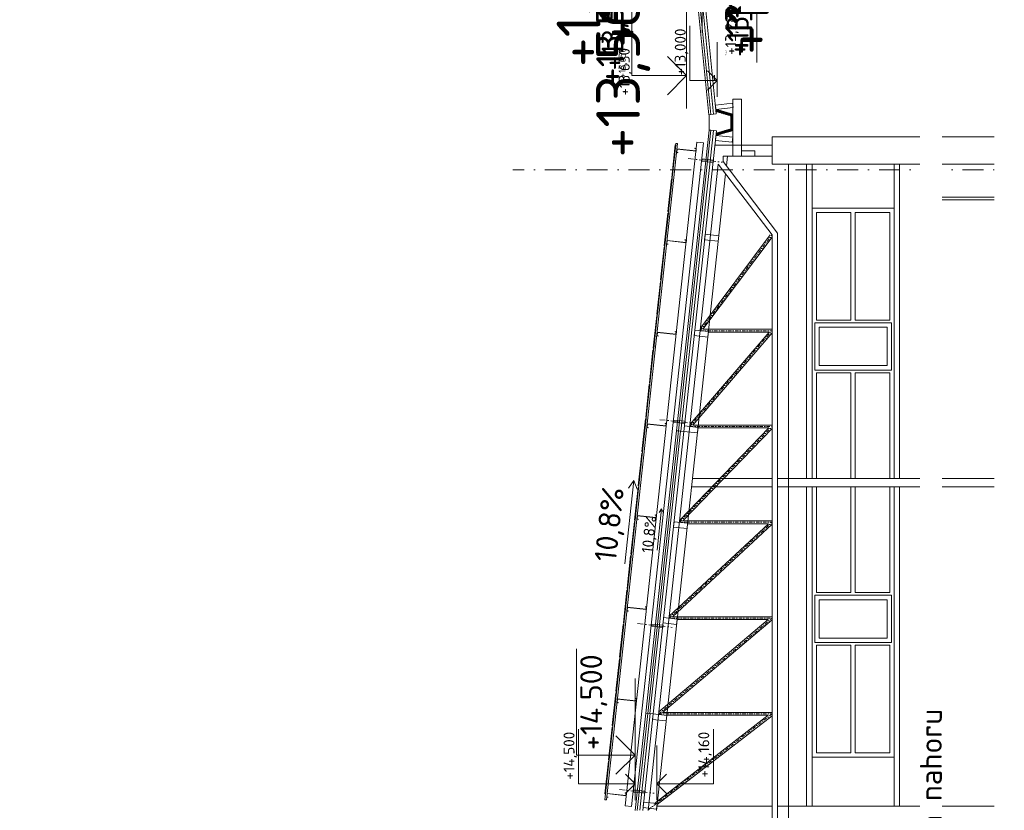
# Model space of a CAD drawing. Header units: millimetres. Extents: x -725694 to 4766210, y -2984614 to 2187451.
# Tile 61 of 256: x 193233 to 211205, y 11700 to 26142. Entities that reach past the tile are written whole.
import ezdxf
from ezdxf import colors
from ezdxf.entities.mleader import LeaderData, LeaderLine
from ezdxf.enums import TextEntityAlignment as Align
from ezdxf.math import Vec2, Vec3

# ---------------------------------------------------------------- set-up
doc = ezdxf.new("R2010")
doc.units = ezdxf.units.MM
for name, pattern in [('CENTERX2', [101.6, 63.5, -12.7, 12.7, -12.7]), ('DASHDOT', [25.4, 12.7, -6.35, 0, -6.35]), ('DIVIDE', [31.75, 12.7, -6.35, 0, -6.35, 0, -6.35])]:
    doc.linetypes.add(name, pattern=pattern)
for name, color, linetype in [('0 @ 1', 7, 'Continuous'), ('0 @ 10', 7, 'Continuous'), ('0 @ 100', 7, 'Continuous'), ('0 @ 200', 7, 'Continuous'), ('0 @ 250 (1)', 7, 'Continuous'), ('0 @ 250 (2)', 7, 'Continuous'), ('0 @ 400', 7, 'Continuous')]:
    doc.layers.add(name, color=color, linetype=linetype)
for name, color, linetype, lineweight in [('A99_FVE_řez', 7, 'Continuous', 5), ('A99_N_kce-pohl', 7, 'Continuous', 9), ('A99_N_kce-rez-sil', 7, 'Continuous', 18), ('A99_N_koty-10-vysk', 7, 'Continuous', 9), ('A99_N_koty-100', 7, 'Continuous', 9), ('A99_N_koty-200-vysk', 7, 'Continuous', 9), ('A99_N_koty-50-vysk', 7, 'Continuous', 9), ('A99_N_koty-vysk', 7, 'Continuous', 9), ('A99_N_sraf', 7, 'Continuous', 0), ('A99_N_txt-popis-50', 7, 'Continuous', 9), ('A99_N_txt-popis-50 @ 200', 7, 'Continuous', 9), ('A99_S_kce-pohl', 7, 'Continuous', 5), ('A99_S_kce-rez-sil', 7, 'Continuous', 15), ('A99_S_osy', 7, 'CENTERX2', 5), ('A99_S_sraf', 7, 'Continuous', 9), ('PBS - odstupy', 1, 'DIVIDE', 30)]:
    doc.layers.add(name, color=color, linetype=linetype, lineweight=lineweight)
doc.styles.add('A99_kota', font='isocpeur.ttf', dxfattribs={"height": 2})
doc.styles.add('A99_popis', font='isocpeur.ttf')
doc.styles.add('ad_popis 100', font='isocpeur.ttf', dxfattribs={"height": 200})
doc.linetypes.add('IZOLACE', pattern='A,0.00254,-2.54,[134,ltypeshp.shx,S=2.54,R=0,X=-2.54,Y=0],-5.08,[134,ltypeshp.shx,S=2.54,R=180,X=2.54,Y=0],-2.54', length=10.16254)

# ---------------------------------------------------------------- blocks, each defined once
blk = doc.blocks.new('*U116')
at = {"color": 0, "linetype": 'ByBlock', "lineweight": -2}
blk.add_line((-3, 0), (7, 0), dxfattribs=at)
for points in [[(-1.75, -1.75), (0, 0), (1.75, -1.75)], [(0, 0), (0, -10.3), (0, -10.3), (10, -10.3)]]:
    blk.add_lwpolyline(points, dxfattribs=at)
at = {"color": 0, "linetype": 'ByBlock', "lineweight": -2, "style": 'A99_kota'}
for tag, p in [('VYSKA', (9.5, -7.55)), ('POPIS', (9.5, -10.8))]:
    blk.add_attdef(tag, text='', height=2, dxfattribs=at).set_placement(p, align=Align.TOP_RIGHT)
blk = doc.blocks.new('*U114')
at = {"color": 0, "linetype": 'ByBlock', "lineweight": -2}
blk.add_line((-3, 0), (7, 0), dxfattribs=at)
for points in [[(0, 0), (0, 5), (0, 5), (10, 5)], [(-1.75, 1.75), (0, 0), (1.75, 1.75)]]:
    blk.add_lwpolyline(points, dxfattribs=at)
at = {"color": 0, "linetype": 'ByBlock', "lineweight": -2, "style": 'A99_kota'}
for tag, p in [('VYSKA', (9.5, 7.75)), ('POPIS', (9.5, 4.5))]:
    blk.add_attdef(tag, text='', height=2, dxfattribs=at).set_placement(p, align=Align.TOP_RIGHT)
blk = doc.blocks.new('*U115')
at = {"color": 0, "linetype": 'ByBlock', "lineweight": -2}
blk.add_line((-3, 0), (7, 0), dxfattribs=at)
for points in [[(0, 0), (0, 10.3), (0, 10.3), (10, 10.3)], [(-1.75, 1.75), (0, 0), (1.75, 1.75)]]:
    blk.add_lwpolyline(points, dxfattribs=at)
at = {"color": 0, "linetype": 'ByBlock', "lineweight": -2, "style": 'A99_kota'}
for tag, p in [('VYSKA', (9.5, 13.05)), ('POPIS', (9.5, 9.8))]:
    blk.add_attdef(tag, text='', height=2, dxfattribs=at).set_placement(p, align=Align.TOP_RIGHT)
blk = doc.blocks.new('*U210')
at = {"color": 0, "linetype": 'ByBlock', "lineweight": -2}
blk.add_line((-3, 0), (7, 0), dxfattribs=at)
for points in [[(0, 0), (0, 5.35), (0, 5.35), (9.7, 5.35)], [(-1.75, 1.75), (0, 0), (1.75, 1.75)]]:
    blk.add_lwpolyline(points, dxfattribs=at)
at = {"color": 0, "linetype": 'ByBlock', "lineweight": -2, "style": 'A99_kota'}
blk.add_attdef('POPIS', text='', height=2, rotation=360, dxfattribs=at).set_placement((9.2, 5.85), align=Align.BOTTOM_RIGHT)
blk.add_attdef('VYSKA', text='', height=2, rotation=360, dxfattribs=at).set_placement((9.2, 4.6), align=Align.TOP_RIGHT)
blk = doc.blocks.new('*U6334')
at = {"layer": 'A99_N_koty-200-vysk', "lineweight": 5}
ref = blk.add_blockref('*U210', (204465, 12710), dxfattribs=dict(at, xscale=200, yscale=200, zscale=200, rotation=90.00000000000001))
ref.add_attrib('VYSKA', '+14,500', dxfattribs={"layer": '0 @ 400', "color": 0, "linetype": 'ByBlock', "lineweight": -2, "height": 800, "rotation": 90, "style": 'A99_kota'}).set_placement((202840, 165), align=Align.TOP_RIGHT)
ref = blk.add_blockref('*U210', (204465, 12710), dxfattribs=dict(at, xscale=200, yscale=200, zscale=200, rotation=90.00000000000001))
ref.add_attrib('VYSKA', '+14,500', dxfattribs={"layer": '0 @ 250 (1)', "color": 0, "linetype": 'ByBlock', "lineweight": -2, "height": 500, "rotation": 90, "style": 'A99_kota'}).set_placement((203200, 165), align=Align.TOP_RIGHT)
ref = blk.add_blockref('*U210', (204465, 12710), dxfattribs=dict(at, xscale=200, yscale=200, zscale=200, rotation=90.00000000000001))
ref.add_attrib('VYSKA', '+14,500', dxfattribs={"layer": '0 @ 250 (2)', "color": 0, "linetype": 'ByBlock', "lineweight": -2, "height": 500, "rotation": 90, "style": 'A99_kota'}).set_placement((203200, 165), align=Align.TOP_RIGHT)
ref = blk.add_blockref('*U210', (204465, 12710), dxfattribs=dict(at, xscale=200, yscale=200, zscale=200, rotation=90.00000000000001))
ref.add_attrib('VYSKA', '+14,500', dxfattribs={"layer": '0 @ 200', "color": 0, "linetype": 'ByBlock', "lineweight": -2, "height": 400, "rotation": 90, "style": 'A99_kota'}).set_placement((203465, 14550), align=Align.TOP_RIGHT)
ref = blk.add_blockref('*U210', (204465, 12710), dxfattribs=dict(at, xscale=200, yscale=200, zscale=200, rotation=90.00000000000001))
ref.add_attrib('VYSKA', '+14,500', dxfattribs={"layer": '0 @ 100', "color": 0, "linetype": 'ByBlock', "lineweight": -2, "height": 200, "rotation": 90, "style": 'A99_kota'}).set_placement((203560, 165), align=Align.TOP_RIGHT)
ref = blk.add_blockref('*U210', (204465, 12710), dxfattribs=dict(at, xscale=200, yscale=200, zscale=200, rotation=90.00000000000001))
ref.add_attrib('VYSKA', '+14,500', dxfattribs={"layer": '0 @ 1', "color": 0, "linetype": 'ByBlock', "lineweight": -2, "height": 2, "rotation": 90, "style": 'A99_kota'}).set_placement((203797, 165), align=Align.TOP_RIGHT)
ref = blk.add_blockref('*U210', (204465, 12710), dxfattribs=dict(at, xscale=200, yscale=200, zscale=200, rotation=90.00000000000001))
ref.add_attrib('VYSKA', '+14,500', dxfattribs={"layer": '0 @ 10', "color": 0, "linetype": 'ByBlock', "lineweight": -2, "height": 20, "rotation": 90, "style": 'A99_kota'}).set_placement((203776, 165), align=Align.TOP_RIGHT)
blk = doc.blocks.new('*U136')
at = {"color": 0, "linetype": 'ByBlock', "lineweight": -2, "style": 'A99_kota'}
for tag, p in [('VYSKA', (9.2, 8.45)), ('POPIS', (9.2, 5.2))]:
    blk.add_attdef(tag, text='', height=2, dxfattribs=at).set_placement(p, align=Align.TOP_RIGHT)
blk = doc.blocks.new('*U6406')
at = {"layer": 'A99_N_koty-200-vysk', "lineweight": 5}
ref = blk.add_blockref('*U136', (204565, 65751), dxfattribs=dict(at, xscale=200, yscale=200, zscale=200, rotation=90.00000000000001))
ref.add_attrib('VYSKA', '+14.400', dxfattribs={"layer": '0 @ 400', "color": 0, "linetype": 'ByBlock', "lineweight": -2, "height": 800, "rotation": 90, "style": 'A99_kota'}).set_placement((203035, 28755), align=Align.TOP_RIGHT)
blk = doc.blocks.new('*U113')
at = {"color": 0, "linetype": 'ByBlock', "lineweight": -2}
blk.add_line((-3, 0), (7, 0), dxfattribs=at)
for points in [[(0, 0), (0, 5), (0, 5), (9.7, 5)], [(-1.75, 1.75), (0, 0), (1.75, 1.75)]]:
    blk.add_lwpolyline(points, dxfattribs=at)
at = {"color": 0, "linetype": 'ByBlock', "lineweight": -2, "style": 'A99_kota'}
for tag, p in [('VYSKA', (9.2, 7.75)), ('POPIS', (9.2, 4.5))]:
    blk.add_attdef(tag, text='', height=2, dxfattribs=at).set_placement(p, align=Align.TOP_RIGHT)
blk = doc.blocks.new('*U6447')
at = {"layer": 'A99_N_koty-200-vysk', "lineweight": 5}
ref = blk.add_blockref('*U113', (205335, 27300), dxfattribs=dict(at, xscale=200, yscale=200, zscale=200, rotation=90.00000000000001))
ref.add_attrib('VYSKA', '+13,630', dxfattribs={"layer": '0 @ 400', "color": 0, "linetype": 'ByBlock', "lineweight": -2, "height": 800, "rotation": 90, "style": 'A99_kota'}).set_placement((203755, 29100), align=Align.TOP_RIGHT)
ref = blk.add_blockref('*U113', (205335, 27300), dxfattribs=dict(at, xscale=200, yscale=200, zscale=200, rotation=90.00000000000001))
ref.add_attrib('VYSKA', '+13,630', dxfattribs={"layer": '0 @ 250 (1)', "color": 0, "linetype": 'ByBlock', "lineweight": -2, "height": 500, "rotation": 90, "style": 'A99_kota'}).set_placement((203755, 29100), align=Align.TOP_RIGHT)
ref = blk.add_blockref('*U113', (205335, 27300), dxfattribs=dict(at, xscale=200, yscale=200, zscale=200, rotation=90.00000000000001))
ref.add_attrib('VYSKA', '+13,630', dxfattribs={"layer": '0 @ 250 (2)', "color": 0, "linetype": 'ByBlock', "lineweight": -2, "height": 500, "rotation": 90, "style": 'A99_kota'}).set_placement((203755, 29100), align=Align.TOP_RIGHT)
ref = blk.add_blockref('*U113', (205335, 27300), dxfattribs=dict(at, xscale=200, yscale=200, zscale=200, rotation=90.00000000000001))
ref.add_attrib('VYSKA', '+13,630', dxfattribs={"layer": '0 @ 100', "color": 0, "linetype": 'ByBlock', "lineweight": -2, "height": 200, "rotation": 90, "style": 'A99_kota'}).set_placement((203755, 29100), align=Align.TOP_RIGHT)
ref = blk.add_blockref('*U113', (205335, 27300), dxfattribs=dict(at, xscale=200, yscale=200, zscale=200, rotation=90.00000000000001))
ref.add_attrib('VYSKA', '+13,630', dxfattribs={"layer": '0 @ 1', "color": 0, "linetype": 'ByBlock', "lineweight": -2, "height": 2, "rotation": 90, "style": 'A99_kota'}).set_placement((203755, 29100), align=Align.TOP_RIGHT)
ref = blk.add_blockref('*U113', (205335, 27300), dxfattribs=dict(at, xscale=200, yscale=200, zscale=200, rotation=90.00000000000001))
ref.add_attrib('VYSKA', '+13,630', dxfattribs={"layer": '0 @ 10', "color": 0, "linetype": 'ByBlock', "lineweight": -2, "height": 20, "rotation": 90, "style": 'A99_kota'}).set_placement((203755, 29100), align=Align.TOP_RIGHT)
ref = blk.add_blockref('*U113', (205335, 27300), dxfattribs=dict(at, xscale=200, yscale=200, zscale=200, rotation=90.00000000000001))
ref.add_attrib('VYSKA', '+13,630', dxfattribs={"layer": '0 @ 200', "color": 0, "linetype": 'ByBlock', "lineweight": -2, "height": 400, "rotation": 90, "style": 'A99_kota'}).set_placement((203785, 29140), align=Align.TOP_RIGHT)
blk = doc.blocks.new('*U6448')
at = {"layer": 'A99_N_koty-50-vysk', "lineweight": 5}
ref = blk.add_blockref('*U113', (205335, 27300), dxfattribs=dict(at, xscale=50, yscale=50, zscale=50, rotation=90.00000000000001))
ref.add_attrib('VYSKA', '+13,630', dxfattribs={"layer": '0 @ 400', "color": 0, "linetype": 'ByBlock', "lineweight": -2, "height": 200, "rotation": 90, "style": 'A99_kota'}).set_placement((204167.5, 25625), align=Align.TOP_RIGHT)
ref = blk.add_blockref('*U113', (205335, 27300), dxfattribs=dict(at, xscale=50, yscale=50, zscale=50, rotation=90.00000000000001))
ref.add_attrib('VYSKA', '+13,630', dxfattribs={"layer": '0 @ 250 (1)', "color": 0, "linetype": 'ByBlock', "lineweight": -2, "height": 125, "rotation": 90, "style": 'A99_kota'}).set_placement((204167.5, 25625), align=Align.TOP_RIGHT)
ref = blk.add_blockref('*U113', (205335, 27300), dxfattribs=dict(at, xscale=50, yscale=50, zscale=50, rotation=90.00000000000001))
ref.add_attrib('VYSKA', '+13,630', dxfattribs={"layer": '0 @ 250 (2)', "color": 0, "linetype": 'ByBlock', "lineweight": -2, "height": 125, "rotation": 90, "style": 'A99_kota'}).set_placement((204167.5, 25625), align=Align.TOP_RIGHT)
ref = blk.add_blockref('*U113', (205335, 27300), dxfattribs=dict(at, xscale=50, yscale=50, zscale=50, rotation=90.00000000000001))
ref.add_attrib('VYSKA', '+13,630', dxfattribs={"layer": '0 @ 100', "color": 0, "linetype": 'ByBlock', "lineweight": -2, "height": 50, "rotation": 90, "style": 'A99_kota'}).set_placement((204167.5, 25625), align=Align.TOP_RIGHT)
ref = blk.add_blockref('*U113', (205335, 27300), dxfattribs=dict(at, xscale=50, yscale=50, zscale=50, rotation=90.00000000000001))
ref.add_attrib('VYSKA', '+13,630', dxfattribs={"layer": '0 @ 10', "color": 0, "linetype": 'ByBlock', "lineweight": -2, "height": 5, "rotation": 90, "style": 'A99_kota'}).set_placement((204167.5, 25625), align=Align.TOP_RIGHT)
ref = blk.add_blockref('*U113', (205335, 27300), dxfattribs=dict(at, xscale=50, yscale=50, zscale=50, rotation=90.00000000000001))
ref.add_attrib('VYSKA', '+13,630', dxfattribs={"layer": '0 @ 1', "color": 0, "linetype": 'ByBlock', "lineweight": -2, "height": 0.5, "rotation": 90, "style": 'A99_kota'}).set_placement((204167.5, 25625), align=Align.TOP_RIGHT)
ref = blk.add_blockref('*U113', (205335, 27300), dxfattribs=dict(at, xscale=50, yscale=50, zscale=50, rotation=90.00000000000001))
ref.add_attrib('VYSKA', '+13,630', dxfattribs={"layer": '0 @ 200', "color": 0, "linetype": 'ByBlock', "lineweight": -2, "height": 100, "rotation": 90, "style": 'A99_kota'}).set_placement((204947.5, 27760), align=Align.TOP_RIGHT)
blk = doc.blocks.new('*U191')
at = {"color": 0, "linetype": 'ByBlock', "lineweight": -2}
blk.add_line((-3, 0), (7, 0), dxfattribs=at)
for points in [[(0, 0), (0, 5), (0, 5), (9.7, 5)], [(-1.75, 1.75), (0, 0), (1.75, 1.75)]]:
    blk.add_lwpolyline(points, dxfattribs=at)
at = {"color": 0, "linetype": 'ByBlock', "lineweight": -2, "style": 'A99_kota'}
for tag, p in [('VYSKA', (9.2, 7.75)), ('POPIS', (9.2, 4.5))]:
    blk.add_attdef(tag, text='', height=2, dxfattribs=at).set_placement(p, align=Align.TOP_RIGHT)
blk = doc.blocks.new('*U6453')
at = {"layer": 'A99_N_koty-200-vysk', "lineweight": 5}
ref = blk.add_blockref('*U191', (205405, 25120), dxfattribs=dict(at, xscale=200, yscale=200, zscale=200, rotation=90.00000000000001))
ref.add_attrib('VYSKA', '+13,560', dxfattribs={"layer": '0 @ 400', "color": 0, "linetype": 'ByBlock', "lineweight": -2, "height": 800, "rotation": 90, "style": 'A99_kota'}).set_placement((203755, 27115), align=Align.TOP_RIGHT)
ref = blk.add_blockref('*U191', (205405, 25120), dxfattribs=dict(at, xscale=200, yscale=200, zscale=200, rotation=90.00000000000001))
ref.add_attrib('VYSKA', '+13,560', dxfattribs={"layer": '0 @ 250 (1)', "color": 0, "linetype": 'ByBlock', "lineweight": -2, "height": 500, "rotation": 90, "style": 'A99_kota'}).set_placement((203755, 27115), align=Align.TOP_RIGHT)
ref = blk.add_blockref('*U191', (205405, 25120), dxfattribs=dict(at, xscale=200, yscale=200, zscale=200, rotation=90.00000000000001))
ref.add_attrib('VYSKA', '+13,560', dxfattribs={"layer": '0 @ 250 (2)', "color": 0, "linetype": 'ByBlock', "lineweight": -2, "height": 500, "rotation": 90, "style": 'A99_kota'}).set_placement((203755, 27115), align=Align.TOP_RIGHT)
ref = blk.add_blockref('*U191', (205405, 25120), dxfattribs=dict(at, xscale=200, yscale=200, zscale=200, rotation=90.00000000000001))
ref.add_attrib('VYSKA', '+13,560', dxfattribs={"layer": '0 @ 100', "color": 0, "linetype": 'ByBlock', "lineweight": -2, "height": 200, "rotation": 90, "style": 'A99_kota'}).set_placement((203755, 27115), align=Align.TOP_RIGHT)
ref = blk.add_blockref('*U191', (205405, 25120), dxfattribs=dict(at, xscale=200, yscale=200, zscale=200, rotation=90.00000000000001))
ref.add_attrib('VYSKA', '+13,560', dxfattribs={"layer": '0 @ 1', "color": 0, "linetype": 'ByBlock', "lineweight": -2, "height": 2, "rotation": 90, "style": 'A99_kota'}).set_placement((203755, 27115), align=Align.TOP_RIGHT)
ref = blk.add_blockref('*U191', (205405, 25120), dxfattribs=dict(at, xscale=200, yscale=200, zscale=200, rotation=90.00000000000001))
ref.add_attrib('VYSKA', '+13,560', dxfattribs={"layer": '0 @ 10', "color": 0, "linetype": 'ByBlock', "lineweight": -2, "height": 20, "rotation": 90, "style": 'A99_kota'}).set_placement((203755, 27115), align=Align.TOP_RIGHT)
ref = blk.add_blockref('*U191', (205405, 25120), dxfattribs=dict(at, xscale=200, yscale=200, zscale=200, rotation=90.00000000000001))
ref.add_attrib('VYSKA', '+13,560', dxfattribs={"layer": '0 @ 200', "color": 0, "linetype": 'ByBlock', "lineweight": -2, "height": 400, "rotation": 90, "style": 'A99_kota'}).set_placement((203855, 26960), align=Align.TOP_RIGHT)
blk = doc.blocks.new('*U120')
at = {"color": 0, "linetype": 'ByBlock', "lineweight": -2}
blk.add_line((-3, 0), (7, 0), dxfattribs=at)
for points in [[(-1.75, -1.75), (0, 0), (1.75, -1.75)], [(0, 0), (0, -5), (0, -5), (9.7, -5)]]:
    blk.add_lwpolyline(points, dxfattribs=at)
at = {"color": 0, "linetype": 'ByBlock', "lineweight": -2, "style": 'A99_kota'}
for tag, p in [('VYSKA', (9.2, -2.25)), ('POPIS', (9.2, -5.5))]:
    blk.add_attdef(tag, text='', height=2, dxfattribs=at).set_placement(p, align=Align.TOP_RIGHT)
blk = doc.blocks.new('*U6467')
at = {"layer": 'A99_N_koty-200-vysk', "lineweight": 5}
ref = blk.add_blockref('*U120', (205690, 27300), dxfattribs=dict(at, xscale=-200, yscale=200, zscale=200, rotation=90))
ref.add_attrib('VYSKA', '+13,280', dxfattribs={"layer": '0 @ 400', "color": 0, "linetype": 'ByBlock', "lineweight": -2, "height": 800, "rotation": 90, "style": 'A99_kota'}).set_placement((206110, 28980), align=Align.TOP_RIGHT)
ref = blk.add_blockref('*U120', (205690, 27300), dxfattribs=dict(at, xscale=-200, yscale=200, zscale=200, rotation=90))
ref.add_attrib('VYSKA', '+13,280', dxfattribs={"layer": '0 @ 200', "color": 0, "linetype": 'ByBlock', "lineweight": -2, "height": 400, "rotation": 90, "style": 'A99_kota'}).set_placement((206140, 27200), align=Align.TOP_RIGHT)
ref = blk.add_blockref('*U120', (205690, 27300), dxfattribs=dict(at, xscale=-200, yscale=200, zscale=200, rotation=90))
ref.add_attrib('VYSKA', '+13,280', dxfattribs={"layer": '0 @ 100', "color": 0, "linetype": 'ByBlock', "lineweight": -2, "height": 200, "rotation": 90, "style": 'A99_kota'}).set_placement((206110, 26370), align=Align.TOP_RIGHT)
ref = blk.add_blockref('*U120', (205690, 27300), dxfattribs=dict(at, xscale=-200, yscale=200, zscale=200, rotation=90))
ref.add_attrib('VYSKA', '+13,280', dxfattribs={"layer": '0 @ 1', "color": 0, "linetype": 'ByBlock', "lineweight": -2, "height": 2, "rotation": 90, "style": 'A99_kota'}).set_placement((206110, 25508.7), align=Align.TOP_RIGHT)
ref = blk.add_blockref('*U120', (205690, 27300), dxfattribs=dict(at, xscale=-200, yscale=200, zscale=200, rotation=90))
ref.add_attrib('VYSKA', '+13,280', dxfattribs={"layer": '0 @ 10', "color": 0, "linetype": 'ByBlock', "lineweight": -2, "height": 20, "rotation": 90, "style": 'A99_kota'}).set_placement((206110, 25587), align=Align.TOP_RIGHT)
ref = blk.add_blockref('*U120', (205690, 27300), dxfattribs=dict(at, xscale=-200, yscale=200, zscale=200, rotation=90))
ref.add_attrib('VYSKA', '+13,280', dxfattribs={"layer": '0 @ 250 (1)', "color": 0, "linetype": 'ByBlock', "lineweight": -2, "height": 500, "rotation": 90, "style": 'A99_kota'}).set_placement((206110, 27675), align=Align.TOP_RIGHT)
ref = blk.add_blockref('*U120', (205690, 27300), dxfattribs=dict(at, xscale=-200, yscale=200, zscale=200, rotation=90))
ref.add_attrib('VYSKA', '+13,280', dxfattribs={"layer": '0 @ 250 (2)', "color": 0, "linetype": 'ByBlock', "lineweight": -2, "height": 500, "rotation": 90, "style": 'A99_kota'}).set_placement((206110, 27675), align=Align.TOP_RIGHT)
blk = doc.blocks.new('*U6239')
at = {"layer": 'A99_N_txt-popis-50 @ 200', "lineweight": 9}
ml = blk.add_multileader_mtext('Standard', dxfattribs=at)
ml.set_content('\\A1;{\\C256;2 x nové nosníky\\P(obvodový plášť bude v úrovni \\P+5,000 rozdělen na dvě části.)}', color=1, style='A99_popis')
ml.set_leader_properties(color=256, linetype='ByLayer', lineweight=-1)
ml.build(insert=Vec2(0, 0))
ml.multileader.update_dxf_attribs({"dogleg_length": 1, "arrow_head_size": 300, "scale": 200})
ctx = ml.context
ctx.base_point, ctx.scale, ctx.char_height, ctx.arrow_head_size, ctx.landing_gap_size, ctx.plane_origin, ctx.plane_x_axis, ctx.plane_y_axis = Vec3(211265, -12115), 200, 400, 300, 250, Vec3(216449, -8522), Vec3(0, 1), Vec3(-1, 0)
notes = []
notes.append((ctx, [(1, (1, 1, 0), (211265, -3415), (0, -1), 740, [(0, [(213965, -735)], 0, [])])]))
ctx.mtext.insert, ctx.mtext.text_direction, ctx.mtext.rotation, ctx.mtext.width, ctx.mtext.flow_direction = Vec3(211025, -11865), Vec3(0, 1), 1.570796, 7505, 5
ctx.mtext.has_bg_fill, ctx.mtext.bg_color, ctx.mtext.bg_scale_factor, ctx.mtext.bg_transparency, ctx.mtext.use_window_bg_color = 1, -1073741824, 1, 0, 1
for ctx, leaders in notes:
    for number, flags, end, landing, length, lines in leaders:
        leader = LeaderData()
        leader.index, (leader.has_last_leader_line, leader.has_dogleg_vector, leader.attachment_direction) = number, flags
        leader.last_leader_point, leader.dogleg_vector, leader.dogleg_length = Vec3(end), Vec3(landing), length
        for number, points, colour, breaks in lines:
            line = LeaderLine()
            line.index, line.vertices, line.color, line.breaks = number, Vec3.list(points), colors.encode_raw_color(colour), breaks
            leader.lines.append(line)
        ctx.leaders.append(leader)
blk = doc.blocks.new('*U6284')
at = {"layer": 'A99_N_txt-popis-50 @ 200', "lineweight": 9}
ml = blk.add_multileader_mtext('Standard', dxfattribs=at)
ml.set_content('\\A1;{\\C256;posun stávajícího nosníku o 1800mm nahoru}', color=1, style='A99_popis')
ml.set_leader_properties(color=256, linetype='ByLayer', lineweight=-1)
ml.build(insert=Vec2(0, 0))
ml.multileader.update_dxf_attribs({"dogleg_length": 1, "arrow_head_size": 300, "scale": 200})
ctx = ml.context
ctx.base_point, ctx.scale, ctx.char_height, ctx.arrow_head_size, ctx.landing_gap_size, ctx.plane_origin, ctx.plane_x_axis, ctx.plane_y_axis = Vec3(209865, 2455), 200, 400, 300, 250, Vec3(213419, 6853), Vec3(0, 1), Vec3(-1, 0)
notes = []
notes.append((ctx, [(0, (1, 1, 0), (209865, 1870), (0, 1), 585, [(0, [(211560, -720)], 0, [])])]))
ctx.mtext.insert, ctx.mtext.text_direction, ctx.mtext.rotation, ctx.mtext.width, ctx.mtext.flow_direction = Vec3(209665, 2705), Vec3(0, 1), 1.570796, 6421.71, 5
ctx.mtext.has_bg_fill, ctx.mtext.bg_color, ctx.mtext.bg_scale_factor, ctx.mtext.bg_transparency, ctx.mtext.use_window_bg_color = 1, -1073741824, 1, 0, 1
for ctx, leaders in notes:
    for number, flags, end, landing, length, lines in leaders:
        leader = LeaderData()
        leader.index, (leader.has_last_leader_line, leader.has_dogleg_vector, leader.attachment_direction) = number, flags
        leader.last_leader_point, leader.dogleg_vector, leader.dogleg_length = Vec3(end), Vec3(landing), length
        for number, points, colour, breaks in lines:
            line = LeaderLine()
            line.index, line.vertices, line.color, line.breaks = number, Vec3.list(points), colors.encode_raw_color(colour), breaks
            leader.lines.append(line)
        ctx.leaders.append(leader)
blk = doc.blocks.new('*U6285')
at = {"layer": 'A99_N_txt-popis-50 @ 200', "lineweight": 9}
ml = blk.add_multileader_mtext('Standard', dxfattribs=at)
ml.set_content('\\A1;{\\C256;posun stávajícího nosníku o 1800mm nahoru}', color=1, style='A99_popis')
ml.set_leader_properties(color=256, linetype='ByLayer', lineweight=-1)
ml.build(insert=Vec2(0, 0))
ml.multileader.update_dxf_attribs({"dogleg_length": 1, "arrow_head_size": 300, "scale": 200})
ctx = ml.context
ctx.base_point, ctx.scale, ctx.char_height, ctx.arrow_head_size, ctx.landing_gap_size, ctx.plane_origin, ctx.plane_x_axis, ctx.plane_y_axis = Vec3(209865, 2455), 200, 400, 300, 250, Vec3(213874, 6853), Vec3(0, 1), Vec3(-1, 0)
notes = []
notes.append((ctx, [(0, (1, 1, 0), (209865, 1870), (0, 1), 585, [(0, [(213355, -725)], 0, [])])]))
ctx.mtext.insert, ctx.mtext.text_direction, ctx.mtext.rotation, ctx.mtext.width, ctx.mtext.flow_direction = Vec3(209665, 2705), Vec3(0, 1), 1.570796, 6421.71, 5
ctx.mtext.has_bg_fill, ctx.mtext.bg_color, ctx.mtext.bg_scale_factor, ctx.mtext.bg_transparency, ctx.mtext.use_window_bg_color = 1, -1073741824, 1, 0, 1
for ctx, leaders in notes:
    for number, flags, end, landing, length, lines in leaders:
        leader = LeaderData()
        leader.index, (leader.has_last_leader_line, leader.has_dogleg_vector, leader.attachment_direction) = number, flags
        leader.last_leader_point, leader.dogleg_vector, leader.dogleg_length = Vec3(end), Vec3(landing), length
        for number, points, colour, breaks in lines:
            line = LeaderLine()
            line.index, line.vertices, line.color, line.breaks = number, Vec3.list(points), colors.encode_raw_color(colour), breaks
            leader.lines.append(line)
        ctx.leaders.append(leader)

msp = doc.modelspace()

# ---------------------------------------------------------------- hatches: boundary and pattern name
at = {"layer": 'A99_S_sraf', "lineweight": 0, "transparency": 33554562}
h = msp.add_hatch(dxfattribs=at)
h.set_pattern_fill('HONEY', color=256, scale=75)
h.set_pattern_definition([(272.86, (206127.569, 24126.536), (8.81053, -13.63988), [9.375, -18.75]), (32.86, (206127.569, 24126.536), (7.40722, 14.45009), [9.375, -18.75]), (332.86, (206127.569, 24126.536), (16.21775, 0.8102), [-18.75, 9.375])])
h.paths.add_polyline_path([(206250, 24114.9), (206248.7, 24415.8), (205939.3, 24505.4), (205943.6, 24462.5), (206211, 24385.1), (206211, 24145.2), (205945.3, 24068.3), (205940.7, 24025.3)])

# ---------------------------------------------------------------- linework, layer by layer
at = {"layer": 'A99_FVE_řez', "lineweight": 5, "ltscale": 2}
for points in [[(205240.7, 23878.3), (203941.7, 11891), (203911.9, 11894.2), (205210.9, 23881.5)], [(205595.4, 23902.7), (204282.1, 11783.7), (204401.4, 11770.7), (205714.7, 23889.8)], [(205208.2, 23856.7), (205198.3, 23857.7), (205133.6, 23261.2), (205143.6, 23260.2)], [(205234.9, 23778.3), (205228.5, 23718.7), (205248.4, 23716.5), (205247.8, 23711.5), (205223, 23714.2), (205230.5, 23783.8), (205573.5, 23746.7), (205577.8, 23786.4), (205557.9, 23788.6), (205558.5, 23793.6), (205583.3, 23790.9), (205577.9, 23741.2), (205234.9, 23778.3)], [(205140.9, 23235.3), (205130.9, 23236.4), (205066.3, 22639.9), (205076.2, 22638.8)], [(205073, 22609), (205063.1, 22610), (204998.4, 22013.5), (205008.4, 22012.5)], [(205053.7, 22105.6), (205047.2, 22046), (205067.1, 22043.8), (205066.5, 22038.8), (205041.7, 22041.5), (205049.2, 22111.1), (205392.2, 22074), (205396.5, 22113.7), (205376.7, 22115.9), (205377.2, 22120.9), (205402, 22118.2), (205396.7, 22068.4), (205053.7, 22105.6)], [(205005.4, 21985.1), (204995.5, 21986.2), (204930.8, 21389.7), (204940.8, 21388.6)], [(204937.5, 21358.8), (204927.6, 21359.9), (204862.9, 20763.4), (204872.9, 20762.3)], [(204869.9, 20734.9), (204860, 20736), (204795.3, 20139.5), (204805.3, 20138.4)], [(204872.1, 20430.4), (204865.7, 20370.8), (204885.6, 20368.6), (204885, 20363.6), (204860.2, 20366.3), (204867.7, 20435.9), (205210.7, 20398.8), (205215, 20438.5), (205195.1, 20440.7), (205195.7, 20445.7), (205220.5, 20443), (205215.1, 20393.3), (204872.1, 20430.4)], [(204801.5, 20103.6), (204791.6, 20104.7), (204726.9, 19508.2), (204736.9, 19507.1)], [(204733.9, 19479.8), (204724, 19480.9), (204659.3, 18884.4), (204669.3, 18883.3)], [(204600.9, 18252), (204590.9, 18253.1), (204655.6, 18849.6), (204665.5, 18848.5)], [(204690.6, 18755.2), (204684.1, 18695.6), (204704, 18693.4), (204703.5, 18688.5), (204678.6, 18691.2), (204686.2, 18760.7), (205029.2, 18723.6), (205033.5, 18763.3), (205013.6, 18765.5), (205014.1, 18770.5), (205039, 18767.8), (205033.6, 18718.1), (204690.6, 18755.2)], [(204533.3, 17628.1), (204523.3, 17629.2), (204588, 18225.7), (204597.9, 18224.6)], [(204465.4, 17001.8), (204455.4, 17002.9), (204520.1, 17599.4), (204530, 17598.3)], [(204509.1, 17080), (204502.6, 17020.4), (204522.5, 17018.2), (204521.9, 17013.3), (204497.1, 17016), (204504.6, 17085.6), (204847.6, 17048.4), (204851.9, 17088.1), (204832.1, 17090.3), (204832.6, 17095.3), (204857.4, 17092.6), (204852.1, 17042.9), (204509.1, 17080)], [(204397.8, 16377.9), (204387.8, 16379), (204452.5, 16975.5), (204462.4, 16974.5)], [(204329.9, 15751.6), (204320, 15752.7), (204384.6, 16349.2), (204394.5, 16348.1)], [(204261.8, 15122.8), (204251.8, 15123.9), (204316.5, 15720.4), (204326.4, 15719.3)], [(204327.5, 15404.8), (204321.1, 15345.2), (204340.9, 15343), (204340.4, 15338.1), (204315.6, 15340.8), (204323.1, 15410.4), (204666.1, 15373.2), (204670.4, 15413), (204650.5, 15415.1), (204651.1, 15420.1), (204675.9, 15417.4), (204670.5, 15367.7), (204327.5, 15404.8)], [(204193.9, 14496.5), (204183.9, 14497.5), (204248.6, 15094), (204258.5, 15093)], [(204126.3, 13872.6), (204116.3, 13873.7), (204181, 14470.2), (204190.9, 14469.1)], [(204058.7, 13248.8), (204048.7, 13249.8), (204113.4, 13846.3), (204123.3, 13845.3)], [(204146, 13729.7), (204139.5, 13670), (204159.4, 13667.9), (204158.9, 13662.9), (204134, 13665.6), (204141.6, 13735.2), (204484.6, 13698), (204488.9, 13737.8), (204469, 13739.9), (204469.5, 13744.9), (204494.4, 13742.2), (204489, 13692.5), (204146, 13729.7)], [(203990.8, 12622.4), (203980.9, 12623.5), (204045.5, 13220), (204055.4, 13218.9)], [(203923.2, 11998.6), (203913.3, 11999.7), (203977.9, 12596.2), (203987.8, 12595.1)], [(203959.1, 12004.8), (203952.6, 11945.1), (203972.5, 11942.9), (203972, 11938), (203947.1, 11940.7), (203954.6, 12010.3), (204297.6, 11973.1), (204301.9, 12012.9), (204282.1, 12015), (204282.6, 12020), (204307.5, 12017.3), (204302.1, 11967.6), (203959.1, 12004.8)]]:
    msp.add_lwpolyline(points, close=True, dxfattribs=at)
at = {"layer": 'A99_FVE_řez', "linetype": 'DASHDOT', "lineweight": 5, "ltscale": 8}
for points in [[(205432.7, 23606), (206064, 23537.6)], [(204915.7, 18835.6), (205547, 18767.2)], [(204512.1, 15110.8), (205143.4, 15042.3)], [(204183.7, 12081), (204815.1, 12012.6)]]:
    msp.add_lwpolyline(points, dxfattribs=at)
at = {"layer": 'A99_FVE_řez', "lineweight": 5}
for points in [[(205688.3, 23598.4), (205684, 23558.7), (205892.8, 23536), (205897.1, 23575.8)], [(205167.1, 18788.2), (205171.4, 18828), (205380.2, 18805.4), (205375.9, 18765.6)], [(204763.4, 15063.4), (204767.7, 15103.2), (204976.5, 15080.5), (204972.2, 15040.8)], [(204435.1, 12033.6), (204439.4, 12073.4), (204648.2, 12050.8), (204643.9, 12011)]]:
    msp.add_lwpolyline(points, close=True, dxfattribs=at)
at = {"layer": 'A99_N_kce-pohl'}
for p, q in [((207695, 22700), (209195, 22700)), ((207695, 17760), (207695, 22700)), ((209195, 22700), (209195, 17760)), ((207775, 22620), (208405, 22620)), ((207775, 20652.5), (207775, 22620)), ((208405, 20652.5), (208405, 22620)), ((208485, 22620), (209115, 22620)), ((208485, 20652.5), (208485, 22620)), ((209115, 22620), (209115, 20652.5)), ((208405, 20652.5), (207775, 20652.5)), ((209115, 20652.5), (208485, 20652.5)), ((207775, 17760), (207775, 19692.5)), ((208405, 19692.5), (207775, 19692.5)), ((208405, 17760), (208405, 19692.5)), ((208485, 17760), (208485, 19692.5)), ((209115, 19692.5), (208485, 19692.5)), ((209115, 19692.5), (209115, 17760)), ((207695, 17610), (207695, 11775)), ((207695, 12670), (207695, 17610)), ((207775, 17610), (207775, 15677.5)), ((208405, 17610), (208405, 15677.5)), ((208485, 17610), (208485, 15677.5)), ((209115, 15677.5), (209115, 17610)), ((209195, 17610), (209195, 11775)), ((209195, 17610), (209195, 12670)), ((208405, 15677.5), (207775, 15677.5)), ((209115, 15677.5), (208485, 15677.5)), ((207775, 14717.5), (207775, 12750)), ((208405, 14717.5), (207775, 14717.5)), ((208405, 14717.5), (208405, 12750)), ((208485, 14717.5), (208485, 12750)), ((209115, 14717.5), (208485, 14717.5)), ((209115, 12750), (209115, 14717.5)), ((209195, 12670), (207695, 12670)), ((207775, 12750), (208405, 12750)), ((208485, 12750), (209115, 12750))]:
    msp.add_line(p, q, dxfattribs=at)
at = {"layer": 'A99_N_kce-pohl', "lineweight": 5}
for p, q in [((205220.7, 18634.4), (204661.5, 13474.6)), ((204696.3, 13470.8), (205255.5, 18630.6)), ((204736.1, 13466.5), (205295.2, 18626.3))]:
    msp.add_line(p, q, dxfattribs=at)
for points in [[(205848.5, 24409), (205813.7, 24405.6), (205612.7, 26415.5), (205707.2, 26425)], [(205815.6, 24124.5), (205815.6, 24405.8)], [(205220.7, 18634.4), (205815.6, 24124.5)], [(205850.4, 24121), (205815.6, 24124.5)], [(205255.5, 18630.6), (205220.7, 18634.4)], [(204696.3, 13470.8), (204661.5, 13474.6)]]:
    msp.add_lwpolyline(points, dxfattribs=at)
at = {"layer": 'A99_N_kce-pohl'}
for points in [[(209145, 19742.5), (209145, 20602.5), (207745, 20602.5), (207745, 19742.5)], [(209065, 19822.5), (209065, 20522.5), (207825, 20522.5), (207825, 19822.5)], [(209145, 15627.5), (209145, 14767.5), (207745, 14767.5), (207745, 15627.5)], [(209065, 15547.5), (209065, 14847.5), (207825, 14847.5), (207825, 15547.5)]]:
    msp.add_lwpolyline(points, close=True, dxfattribs=at)
at = {"layer": 'A99_N_kce-rez-sil'}
for p, q in [((205850.4, 24121), (205255.5, 18630.6)), ((205949.9, 24111.1), (205354.9, 18619.9)), ((204504.4, 11700), (204696.3, 13470.8))]:
    msp.add_line(p, q, dxfattribs=at)
for points in [[(205948, 24419), (205747, 26429), (205647.5, 26419), (205848.5, 24409), (205948, 24419)], [(205949.9, 24111.1), (205850.4, 24121)], [(205354.9, 18619.9), (205255.5, 18630.6)], [(204795.7, 13460.1), (204605, 11700)], [(204795.7, 13460.1), (204696.3, 13470.8)]]:
    msp.add_lwpolyline(points, dxfattribs=at)
at = {"layer": 'A99_N_kce-rez-sil', "lineweight": 5}
msp.add_lwpolyline([(204661.5, 13474.6), (204469.2, 11700)], dxfattribs=at)
at = {"layer": 'A99_N_koty-100'}
for points in [[(204950.3, 17209.7), (204867.3, 16449.2)], [(204950.3, 17209.7), (204902.4, 17139.5)], [(204950.3, 17209.7), (204982, 17130.8)]]:
    msp.add_lwpolyline(points, dxfattribs=at)
at = {"layer": 'A99_N_koty-200-vysk', "lineweight": 5}
for points in [[(204441.9, 17723.6), (204277, 16202.5)], [(204441.9, 17723.6), (204346.2, 17583.1)], [(204441.9, 17723.6), (204505.3, 17565.9)]]:
    msp.add_lwpolyline(points, dxfattribs=at)
at = {"layer": 'A99_N_sraf', "color": 1, "linetype": 'IZOLACE', "lineweight": 0, "ltscale": 3}
for points in [[(205898.2, 24414), (205697.2, 26424)], [(205895.2, 24116.6), (205300.2, 18625.8)], [(204549.7, 11700.5), (204741.1, 13466)]]:
    msp.add_lwpolyline(points, dxfattribs=at)
at = {"layer": 'A99_S_kce-pohl'}
for p, q in [((206965, 24000), (218965, 24000)), ((206965, 23500), (206965, 24000)), ((206965, 23850), (205921.7, 23850)), ((206965, 23650), (206071.1, 23650)), ((206071.1, 23650), (206071.1, 23551.1)), ((207065, 22244.5), (206071.1, 23551.1)), ((206150.9, 23650), (206131.5, 23471.6)), ((205984.3, 23500), (204705.6, 11700)), ((206965, 22210.8), (205984.3, 23500)), ((206965, 23500), (211105, 23500)), ((207265, -100), (207265, 23500)), ((207595, 23500), (207595, 17760)), ((207695, 23500), (207695, 17760)), ((209195, 23500), (209195, 17760)), ((209295, 23500), (209295, 17760)), ((211105, 22700), (211105, 23500)), ((206116.4, 23327), (204856.5, 11699.9)), ((211105, 22700), (211805, 22700)), ((211105, 22700), (211105, 700)), ((205660.2, 20509.6), (206933.8, 22210.8)), ((205704.9, 20485.8), (206965, 22169.1)), ((206965, 1189.2), (206965, 22210.8)), ((207065, 1155.5), (207065, 22244.5)), ((205470.1, 18754.8), (206910.7, 20435.8)), ((205519.7, 18735.8), (206965, 20422.4)), ((205704.9, 20485.8), (206965, 20485.8)), ((205803.1, 20435.8), (206910.7, 20435.8)), ((205519.7, 18735.8), (206965, 18735.8)), ((204795.7, 13460.1), (205354.9, 18619.9)), ((205280.1, 17001.3), (206906.1, 18685.8)), ((205334.6, 16985.8), (206965, 18674.8)), ((205613.5, 18685.8), (206906.1, 18685.8)), ((205512.6, 17760), (206965, 17760)), ((207065, 17760), (211105, 17760)), ((205496.3, 17610), (206965, 17610)), ((207065, 17610), (211105, 17610)), ((207595, 17610), (207595, 11775)), ((209295, 17610), (209295, 11775)), ((205090.2, 15248.8), (206901.5, 16935.8)), ((205149.6, 15235.8), (206965, 16926.6)), ((205334.6, 16985.8), (206965, 16985.8)), ((205423.8, 16935.8), (206901.5, 16935.8)), ((204900.3, 13496.8), (206896.7, 15185.8)), ((204964.7, 13485.8), (206965, 15178)), ((205149.6, 15235.8), (206965, 15235.8)), ((205234.2, 15185.8), (206896.7, 15185.8)), ((204964.7, 13485.8), (206965, 13485.8)), ((204817.1, 11827.9), (206891.9, 13435.8)), ((204867.7, 11803.9), (206965, 13429.1)), ((205044.6, 13435.8), (206891.9, 13435.8)), ((204864, 11775), (206965, 11775)), ((207065, 11775), (211105, 11775))]:
    msp.add_line(p, q, dxfattribs=at)
at = {"layer": 'A99_S_kce-pohl', "linetype": 'DASHDOT', "ltscale": 5}
for p, q in [((205655, 20460.8), (206965, 22210.8)), ((205465.3, 18710.8), (206965, 20460.8)), ((205655, 20460.8), (206965, 20460.8)), ((205275.7, 16960.8), (206965, 18710.8)), ((205465.3, 18710.8), (206965, 18710.8)), ((205086, 15210.8), (206965, 16960.8)), ((205275.7, 16960.8), (206965, 16960.8)), ((204896.4, 13460.8), (206965, 15210.8)), ((205086, 15210.8), (206965, 15210.8)), ((204706.8, 11710.8), (206965, 13460.8)), ((204896.4, 13460.8), (206965, 13460.8))]:
    msp.add_line(p, q, dxfattribs=at)
at = {"layer": 'A99_S_kce-pohl'}
msp.add_lwpolyline([(206250, 24690), (206405, 24690), (206405, 23650), (206250, 23650)], close=True, dxfattribs=at)
at = {"layer": 'A99_S_kce-rez-sil', "linetype": 'Continuous'}
for p, q in [((209905, 22700), (209905, 23050)), ((209905, 23050), (209955, 23050)), ((209955, 23050), (209955, 22900)), ((211105, 23050), (211055, 23050)), ((211055, 23050), (211055, 22900)), ((211105, 22700), (211105, 23050)), ((209955, 22900), (211055, 22900)), ((209955, 22700), (209955, 22850)), ((209955, 22850), (211055, 22850)), ((211055, 22700), (211055, 22850)), ((209905, 22700), (209955, 22700)), ((211105, 22700), (211055, 22700))]:
    msp.add_line(p, q, dxfattribs=at)
at = {"layer": 'A99_S_kce-rez-sil', "linetype": 'Continuous', "lineweight": 13}
for points in [[(205939.5, 24503.6), (205931.6, 24583.2), (206245, 24614.5), (206253, 24534.9)], [(205930.8, 23934.8), (205940.8, 24026.7), (206248.9, 23993.3), (206239, 23901.4)], [(206405, 23650), (206650, 23650), (206650, 23745), (206405, 23745)]]:
    msp.add_lwpolyline(points, close=True, dxfattribs=at)
at = {"layer": 'A99_S_kce-rez-sil', "linetype": 'Continuous', "lineweight": 5}
for points in [[(205939.3, 24505.4), (206250, 24415.4), (206250, 24114.9), (205940.7, 24025.3)], [(205945.3, 24068.3), (206211, 24145.2), (206211, 24385.1), (205943.6, 24462.5)]]:
    msp.add_lwpolyline(points, dxfattribs=at)
at = {"layer": 'A99_S_kce-rez-sil', "lineweight": 20}
for points in [[(205734.4, 22122.1), (205983, 22095.2), (205993.7, 22194.6), (205745.2, 22221.5)], [(205544.8, 20372.1), (205793.3, 20345.2), (205804.1, 20444.6), (205555.5, 20471.5)], [(205354.9, 18619.9), (205603.6, 18594.3), (205614.3, 18693.7), (205365.8, 18720.6)], [(205165.5, 16872.1), (205414, 16845.2), (205424.8, 16944.6), (205176.3, 16971.5)], [(204975.8, 15122.1), (205224.4, 15095.2), (205235.2, 15194.6), (204986.6, 15221.5)], [(204785, 13360.6), (205033.5, 13333.7), (205044.3, 13433.1), (204795.7, 13460.1)], [(204610.4, 11749.7), (204858.9, 11722.8), (204869.7, 11822.2), (204621.2, 11849.1)]]:
    msp.add_lwpolyline(points, close=True, dxfattribs=at)
at = {"layer": 'A99_S_osy', "linetype": 'DASHDOT', "lineweight": 5, "ltscale": 30}
msp.add_lwpolyline([(222254.8, 23400), (202234.8, 23400)], dxfattribs=at)

# ---------------------------------------------------------------- block references
at = {"layer": 'A99_N_koty-10-vysk', "lineweight": 5, "xscale": 10, "yscale": 10, "zscale": 10, "rotation": 90.00000000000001}
msp.add_blockref('*U114', (205965, 25030), dxfattribs=at).add_auto_attribs({'VYSKA': '+13,000'})
at = {"layer": 'A99_N_koty-vysk', "lineweight": 5, "xscale": 100, "yscale": 100, "zscale": 100, "rotation": 90.00000000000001}
for name, p, values in [('*U114', (205965, 25030), {'VYSKA': '+13,000'}), ('*U115', (204465, 12185), {'VYSKA': '+14,500'}), ('*U116', (204864.6, 12185), {'VYSKA': '+14,160'})]:
    msp.add_blockref(name, p, dxfattribs=at).add_auto_attribs(values)
at = {"layer": 'PBS - odstupy', "color": 4, "linetype": 'Continuous', "lineweight": 0}
for name in ['*U6406', '*U6447', '*U6467', '*U6448', '*U6453', '*U6334']:
    msp.add_blockref(name, (0, 0), dxfattribs=at)

# ---------------------------------------------------------------- texts
at = {"layer": 'A99_N_koty-100', "insert": (204655.7, 17091), "char_height": 200, "attachment_point": 3, "rotation": 83.76928, "style": 'ad_popis 100'}
msp.add_mtext_dynamic_manual_height_columns('10,8%', width=645, gutter_width=1000, heights=[0], dxfattribs=at)
at = {"layer": 'A99_N_koty-200-vysk', "lineweight": 5, "insert": (203867.3, 17621.9), "char_height": 400, "attachment_point": 3, "rotation": 83.76928, "style": 'ad_popis 100'}
msp.add_mtext_dynamic_manual_height_columns('10,8%', width=1290, gutter_width=2000, heights=[0], dxfattribs=at)

# ---------------------------------------------------------------- next in the draw order: block references
at = {"layer": 'A99_N_txt-popis-50', "color": 4, "linetype": 'Continuous', "lineweight": 0}
msp.add_blockref('*U6239', (0, 0), dxfattribs=at)

# ---------------------------------------------------------------- next in the draw order: leaders
at = {"layer": 'A99_N_txt-popis-50 @ 200', "lineweight": 9}
ml = msp.add_multileader_mtext('Standard', dxfattribs=at)
ml.set_content('\\A1;{\\fISOCPEUR|b1|i0|c238|p34;\\C256;vertikal. panely minerální vlákno, tl.150mm, U=0,279W/M\\H0.7x;\\S2^ ;\\H1.42857x;K, EI 120 DP1\\Pexterier RAL 9006, interier RAL 9010}', color=1, style='A99_popis')
ml.set_leader_properties(color=256, linetype='ByLayer', lineweight=-1)
ml.build(insert=Vec2(0, 0))
ml.multileader.update_dxf_attribs({"dogleg_length": 6.4, "arrow_head_size": 200, "scale": 200})
ctx = ml.context
ctx.base_point, ctx.scale, ctx.char_height, ctx.arrow_head_size, ctx.landing_gap_size, ctx.plane_origin = Vec3(3617.5, 14787.5), 200, 400, 200, 400, Vec3(-1491.2, 7325.4)
notes = []
notes.append((ctx, [(0, (1, 1, 0), (2337.5, 14787.5), (1, 0), 1280, [(0, [(-557.5, 14787.5)], 0, [])])]))
ctx.mtext.insert, ctx.mtext.width, ctx.mtext.flow_direction = Vec3(4017.5, 15026.3), 10741.384, 5
for ctx, leaders in notes:
    for number, flags, end, landing, length, lines in leaders:
        leader = LeaderData()
        leader.index, (leader.has_last_leader_line, leader.has_dogleg_vector, leader.attachment_direction) = number, flags
        leader.last_leader_point, leader.dogleg_vector, leader.dogleg_length = Vec3(end), Vec3(landing), length
        for number, points, colour, breaks in lines:
            line = LeaderLine()
            line.index, line.vertices, line.color, line.breaks = number, Vec3.list(points), colors.encode_raw_color(colour), breaks
            leader.lines.append(line)
        ctx.leaders.append(leader)

# ---------------------------------------------------------------- next in the draw order: block references
at = {"layer": 'A99_N_txt-popis-50', "color": 4, "linetype": 'Continuous', "lineweight": 0}
msp.add_blockref('*U6284', (0, 0), dxfattribs=at)

# ---------------------------------------------------------------- next in the draw order: block references
msp.add_blockref('*U6285', (0, 0), dxfattribs=at)

doc.saveas('drawing.dxf')
